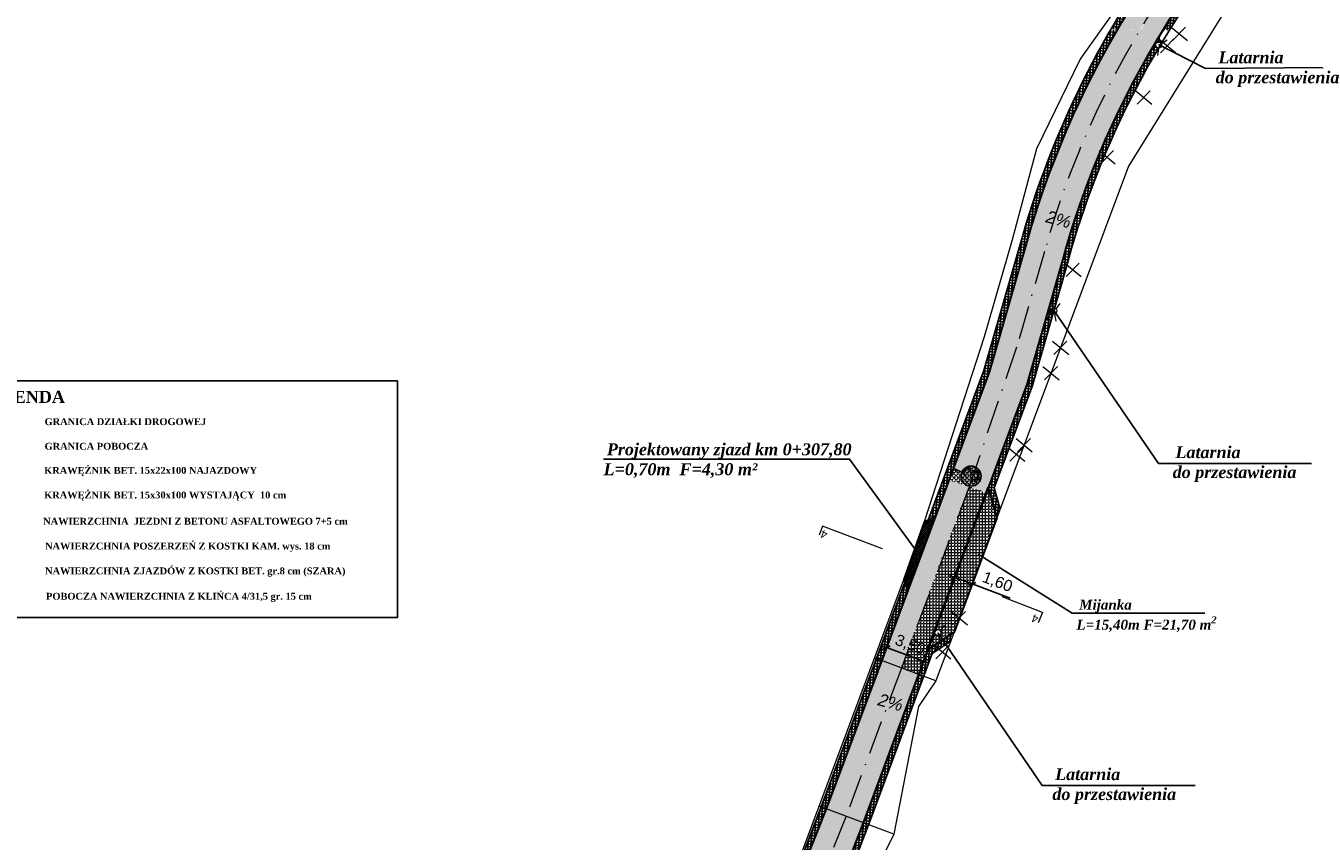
# Model space of a CAD drawing. Header units: millimetres. Extents: x 460 to 2266, y 622 to 2169.
# Tile 5 of 95: x 1715 to 1830, y 1579 to 1652. Entities that reach past the tile are written whole.
import ezdxf

# ---------------------------------------------------------------- set-up
doc = ezdxf.new("R2010")
doc.units = ezdxf.units.MM
doc.linetypes.add('KROPK3-2', pattern=[5, 3, -1, 0, -1])
doc.linetypes.add('PRZER3-1', pattern=[4, 3, -1])
for name, color, linetype, lineweight, true_color in [('drogi', 7, 'Continuous', 20, 0xd6bc51), ('GESDZI_O', 7, 'Continuous', 18, 0x0a0909), ('GESKKL_O', 7, 'PRZER3-1', 18, 0x008000)]:
    doc.layers.add(name, color=color, linetype=linetype, lineweight=lineweight, true_color=true_color)
doc.layers.add('Warstwa 1', color=220, linetype='Continuous', lineweight=20)
doc.styles.add('GEO-INFO', font='plfontwi.shx', dxfattribs={"height": 0.25})
doc.styles.get("Standard").update_dxf_attribs({"font": 'ARIAL.TTF'})
doc.dimstyles.new('ISO-25', dxfattribs={"dimtxt": 2.5, "dimasz": 2.5, "dimexe": 1.25, "dimexo": 0.625, "dimtad": 1, "dimtxsty": 'Standard', "dimcen": 2.5, "dimadec": 0, "dimazin": 0, "dimtfac": 1, "dimtmove": 0, "dimatfit": 3, "dimfxl": 1, "dimarcsym": 0})
pattern_1 = [(85, (-5553898.249666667, -5634345.26519057), (-0.2490486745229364, 0.02178893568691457), []), (175, (-5553898.249666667, -5634345.26519057), (-0.02178893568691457, -0.2490486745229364), [])]
pattern_2 = [(0, (-5553898.249666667, -5634345.26519057), (0, 0.275), [0.2, -0.07500000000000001]), (90, (-5553898.249666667, -5634345.26519057), (-0.275, 1.683889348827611e-17), [0.2, -0.07500000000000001])]

# ---------------------------------------------------------------- blocks, each defined once
blk = doc.blocks.new('_Oblique')
at = {"color": 0, "linetype": 'ByBlock', "lineweight": -2}
blk.add_line((-0.5, -0.5), (0.5, 0.5), dxfattribs=at)
blk = doc.blocks.new('*D2843')
at = {"layer": 'Defpoints', "color": 0}
for p in [(1797.77776148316, 1602.887465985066), (1799.325743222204, 1602.307611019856), (1799.325743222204, 1602.307611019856)]:
    blk.add_point(p, dxfattribs=at)
at = {"layer": 'Warstwa 1', "color": 0, "linetype": 'Continuous', "lineweight": -2}
for p, q in [((1797.997002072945, 1603.472751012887), (1798.21624266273, 1604.058036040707)), ((1799.544983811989, 1602.892896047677), (1799.764224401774, 1603.478181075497)), ((1797.309533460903, 1603.062858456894), (1799.325743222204, 1602.307611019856)), ((1799.325743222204, 1602.307611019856), (1802.696984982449, 1601.044785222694))]:
    blk.add_line(p, q, dxfattribs=at)
at = {"layer": 'Warstwa 1', "color": 0, "linetype": 'ByBlock', "lineweight": -2, "xscale": 0.5, "yscale": 0.5, "zscale": 0.5}
for p, rotation in [((1797.77776148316, 1602.887465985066), 159.4646667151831), ((1799.325743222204, 1602.307611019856), 339.4646667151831)]:
    blk.add_blockref('_Oblique', p, dxfattribs=dict(at, rotation=rotation))
at = {"layer": 'Warstwa 1', "color": 0, "lineweight": 20, "insert": (1801.561519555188, 1602.432206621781), "char_height": 2, "attachment_point": 5, "rotation": 339.46466671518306}
blk.add_mtext('{\\H0.5x;1,60}', dxfattribs=at)
blk = doc.blocks.new('*D2852')
at = {"layer": 'Defpoints', "color": 0}
for p in [(1791.282540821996, 1595.501249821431), (1794.998485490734, 1595.447009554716), (1794.561268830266, 1594.276527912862)]:
    blk.add_point(p, dxfattribs=at)
at = {"layer": 'Warstwa 1', "color": 0, "linetype": 'Continuous', "lineweight": -2}
for p, q in [((1791.501241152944, 1596.086736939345), (1792.157158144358, 1597.842705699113)), ((1791.251367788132, 1596.846691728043), (1795.466875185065, 1595.272049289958)), ((1794.779969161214, 1594.862015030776), (1795.435886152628, 1596.617983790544))]:
    blk.add_line(p, q, dxfattribs=at)
at = {"layer": 'Warstwa 1', "color": 0, "linetype": 'ByBlock', "lineweight": -2, "xscale": 0.5, "yscale": 0.5, "zscale": 0.5}
for p, rotation in [((1791.719757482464, 1596.671731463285), 159.5175455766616), ((1794.998485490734, 1595.447009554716), 339.5175455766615)]:
    blk.add_blockref('_Oblique', p, dxfattribs=dict(at, rotation=rotation))
at = {"layer": 'Warstwa 1', "color": 0, "lineweight": 20, "insert": (1793.795559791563, 1596.858103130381), "char_height": 2, "attachment_point": 5, "rotation": 339.5175455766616}
blk.add_mtext('{\\H0.5x;3,50}', dxfattribs=at)

msp = doc.modelspace()

# ---------------------------------------------------------------- hatches: boundary and pattern name
h = msp.add_hatch()
h.set_pattern_fill('ANSI37', color=141, scale=2, angle=39.99999999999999)
h.set_pattern_definition(pattern_1)
h.paths.add_polyline_path([(1814.967330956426, 1655.951432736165), (1814.372563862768, 1655.961909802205, 0.01093595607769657), (1812.442857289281, 1652.926679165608), (1813.026758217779, 1652.924608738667, -0.01099908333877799)])
h.paths.add_polyline_path([(1819.784038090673, 1655.866584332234), (1819.175829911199, 1655.877298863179, 0.01031335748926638), (1817.351800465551, 1653.21525815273), (1817.722863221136, 1652.907958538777), (1817.748171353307, 1652.907868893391, -0.01155236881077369)])
h.paths.add_polyline_path([(1817.604209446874, 1652.687120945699), (1817.00873854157, 1652.687120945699, 0.004283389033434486), (1816.292803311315, 1651.553969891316), (1816.875387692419, 1651.543707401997, -0.004361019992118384)])
h.paths.add_polyline_path([(1812.88232233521, 1652.687120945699), (1812.298367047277, 1652.687120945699, 0.00371416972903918), (1811.676971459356, 1651.635279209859), (1812.249873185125, 1651.625187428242, -0.003780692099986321)])
h = msp.add_hatch()
h.set_pattern_fill('ANSI37', color=141, scale=2, angle=39.99999999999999)
h.set_pattern_definition(pattern_1)
h.paths.add_polyline_path([(1812.220168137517, 1651.574399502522), (1811.65462734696, 1651.596784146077, 0.0633082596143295), (1803.593316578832, 1632.48670724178), (1802.875921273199, 1629.98594716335), (1803.357187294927, 1629.850342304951), (1804.074389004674, 1632.35042813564, -0.06412538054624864)])
h.paths.add_polyline_path([(1815.908313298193, 1649.95493367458, -0.4037173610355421), (1815.654016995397, 1650.218544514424, -0.7643239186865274), (1816.145235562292, 1650.352160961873, -0.0005836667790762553), (1816.238842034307, 1650.507635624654), (1815.94262936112, 1650.752947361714), (1816.033272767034, 1651.132321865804, 0.06911297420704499), (1807.441936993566, 1631.396614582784), (1806.726048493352, 1628.901107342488), (1807.207314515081, 1628.76550248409), (1807.9230208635, 1631.260375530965, -0.06566210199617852)])
h = msp.add_hatch()
h.set_pattern_fill('ANSI37', color=141, scale=2, angle=39.99999999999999)
h.set_pattern_definition(pattern_1)
h.paths.add_polyline_path([(1800.379626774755, 1621.28414109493), (1795.406923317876, 1607.971614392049), (1796.064480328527, 1608.303077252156), (1800.854853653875, 1621.127484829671), (1803.357187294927, 1629.850342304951), (1802.875921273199, 1629.98594716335)])
h.paths.add_polyline_path([(1807.207314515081, 1628.76550248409), (1806.726048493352, 1628.901107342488), (1804.181442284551, 1620.030890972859), (1800.7643647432, 1610.882963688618), (1801.526025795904, 1608.18076470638), (1801.822453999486, 1608.972109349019), (1801.289980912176, 1610.861204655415), (1804.656669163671, 1619.8742347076)])
h = msp.add_hatch()
h.set_pattern_fill('ANSI37', color=141, scale=2, angle=39.99999999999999)
h.set_pattern_definition(pattern_1)
h.paths.add_polyline_path([(1793.622936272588, 1601.766769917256), (1793.351082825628, 1602.4678807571), (1790.814312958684, 1595.67664197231), (1791.282541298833, 1595.501249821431)])
h.paths.add_polyline_path([(1791.282541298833, 1595.501249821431), (1790.814312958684, 1595.67664197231), (1789.872650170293, 1593.155697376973), (1785.887093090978, 1582.485436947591), (1786.355419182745, 1582.310507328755), (1786.358237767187, 1582.317850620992), (1790.341039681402, 1592.980737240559)])
h.paths.add_polyline_path([(1795.785036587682, 1596.123805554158), (1797.413136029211, 1597.195651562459), (1797.606967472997, 1597.95373395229), (1795.372747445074, 1596.448954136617), (1794.560138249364, 1594.273500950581), (1795.028366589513, 1594.098107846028)])
h.paths.add_polyline_path([(1795.028366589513, 1594.098107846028), (1794.560138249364, 1594.273500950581), (1793.619767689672, 1591.75601533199), (1789.63423016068, 1581.085805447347), (1790.102622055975, 1580.910851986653), (1794.08815720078, 1591.581055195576)])
h = msp.add_hatch()
h.set_pattern_fill('ANSI37', color=141, scale=2, angle=39.99999999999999)
h.set_pattern_definition(pattern_1)
h.paths.add_polyline_path([(1782.161597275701, 1572.77877000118), (1781.403038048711, 1571.56648495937), (1780.563093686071, 1569.934510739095), (1781.070306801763, 1570.105175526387), (1782.427866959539, 1572.487839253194), (1786.355316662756, 1582.310545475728), (1785.887008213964, 1582.485468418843)])
h.paths.add_polyline_path([(1790.099083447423, 1580.901378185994), (1790.102622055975, 1580.910851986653), (1789.634296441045, 1581.085780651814), (1786.150091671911, 1572.007554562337, 0.05845104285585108), (1786.097841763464, 1570.585953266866), (1786.206995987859, 1570.760397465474)])
at = {"layer": 'drogi', "lineweight": 5, "true_color": 0xf4e08b}
h = msp.add_hatch(dxfattribs=at)
h.set_pattern_fill('ANGLE', color=41)
h.set_pattern_definition(pattern_2)
edge = h.paths.add_edge_path()
edge.add_line((1817.061307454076, 1655.914546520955), (1814.967330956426, 1655.951432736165))
edge.add_arc((1857.465897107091, 1626.964815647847), 51.44270717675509, 145.7036246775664, 151.3750793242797)
edge.add_line((1812.310791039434, 1651.60966351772), (1814.364998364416, 1651.602380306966))
edge.add_arc((1854.091514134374, 1629.761268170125), 45.33464690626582, 144.7676320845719, 151.1985873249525, ccw=False)
edge = h.paths.add_edge_path()
edge.add_line((1819.175829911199, 1655.877298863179), (1817.061307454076, 1655.914546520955))
edge.add_arc((1882.785905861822, 1610.335765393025), 79.98217415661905, 145.2594148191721, 147.8330465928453)
edge.add_line((1815.080966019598, 1652.917325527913), (1817.152763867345, 1652.909979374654))
edge.add_arc((1882.785905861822, 1610.335765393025), 78.23217416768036, 144.3992908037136, 147.0297575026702, ccw=False)
edge = h.paths.add_edge_path()
edge.add_arc((1799.231791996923, 1611.898337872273), 0.8911806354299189, 258.695356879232, 360, ccw=False)
edge.add_line((1799.057097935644, 1611.024446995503), (1799.035522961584, 1610.966688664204))
edge.add_line((1799.035522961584, 1610.966688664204), (1800.605083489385, 1610.456548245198))
edge.add_line((1800.605083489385, 1610.456548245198), (1800.7643647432, 1610.882963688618))
edge.add_line((1800.7643647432, 1610.882963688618), (1804.181441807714, 1620.030890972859))
edge.add_line((1804.181442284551, 1620.030890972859), (1807.441936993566, 1631.396614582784))
edge.add_arc((1883.186717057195, 1610.192557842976), 78.6567464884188, 147.1183124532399, 164.3608973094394, ccw=False)
edge.add_line((1817.131298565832, 1652.89578297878), (1815.102431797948, 1652.931521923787))
edge.add_arc((1882.338410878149, 1610.494044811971), 79.5085934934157, 147.7410199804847, 164.401489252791)
edge.add_line((1805.758153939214, 1631.873489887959), (1803.286963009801, 1623.375175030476))
edge.add_line((1803.286963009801, 1623.375175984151), (1799.650988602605, 1612.684771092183))
edge.add_arc((1799.231791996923, 1611.898337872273), 0.8911806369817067, 359.99999893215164, 61.940812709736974, ccw=False)
h = msp.add_hatch(dxfattribs=at)
h.set_pattern_fill('ANGLE', color=41)
h.set_pattern_definition(pattern_2)
h.paths.add_polyline_path([(1805.758153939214, 1631.873489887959), (1803.286963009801, 1623.375175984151), (1799.650988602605, 1612.684771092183, -0.2770464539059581), (1800.122972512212, 1611.898337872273, -1), (1798.340611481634, 1611.898337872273, -0.1007261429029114), (1798.411499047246, 1612.246652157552), (1797.657188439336, 1612.566948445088), (1800.854853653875, 1621.127484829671), (1804.074389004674, 1632.35042813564, -0.06430609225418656), (1812.249873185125, 1651.625187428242), (1814.263936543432, 1651.589708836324, 0.0674222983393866)])
h.paths.add_polyline_path([(1799.035522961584, 1610.966688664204), (1797.273372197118, 1611.539426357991), (1791.282541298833, 1595.501249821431), (1793.016070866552, 1594.851890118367)])
at = {"layer": 'drogi', "lineweight": 25}
h = msp.add_hatch(dxfattribs=at)
h.set_pattern_fill('ANGLE', color=256, angle=45)
h.set_pattern_definition([(45, (-5553898.249666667, -5634345.26519057), (-0.1944543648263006, 0.1944543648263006), [0.2, -0.07500000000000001]), (135, (-5553898.249666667, -5634345.26519057), (-0.1944543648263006, -0.1944543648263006), [0.2, -0.07499999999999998])])
h.paths.add_polyline_path([(1800.122972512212, 1611.898337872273, -0.4583266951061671), (1799.100174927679, 1611.016930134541), (1799.076380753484, 1610.953409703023), (1797.273372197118, 1611.539426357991), (1797.657188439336, 1612.566948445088), (1798.411499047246, 1612.246652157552, -0.8169823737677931)])
at = {"layer": 'drogi', "lineweight": 5, "true_color": 0xf4e08b}
h = msp.add_hatch(dxfattribs=at)
h.set_pattern_fill('ANGLE', color=41)
h.set_pattern_definition(pattern_2)
h.paths.add_polyline_path([(1800.605083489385, 1610.456548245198), (1799.035522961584, 1610.966688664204), (1793.016070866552, 1594.851890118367), (1794.560138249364, 1594.273500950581)])
h = msp.add_hatch(dxfattribs=at)
h.set_pattern_fill('ANGLE', color=41)
h.set_pattern_definition(pattern_2)
h.paths.add_polyline_path([(1801.526025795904, 1608.18076470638), (1801.134385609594, 1609.570214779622), (1797.52524950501, 1599.817738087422), (1798.177467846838, 1599.277596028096), (1798.199608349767, 1599.300562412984)])
h.paths.add_polyline_path([(1801.134385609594, 1609.570214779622), (1800.7643647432, 1610.882963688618), (1795.372747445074, 1596.448954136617), (1796.579278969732, 1597.261570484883), (1796.642629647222, 1597.432755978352), (1796.419189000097, 1597.75979569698, -0.578674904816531), (1796.022609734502, 1597.987711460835, -1), (1796.550173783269, 1597.987711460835, -0.2668852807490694), (1796.419189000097, 1597.75979569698), (1796.642629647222, 1597.432755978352)])
h.paths.add_polyline_path([(1798.187800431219, 1599.269039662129), (1797.52524950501, 1599.817738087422), (1796.642629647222, 1597.432755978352), (1796.70276405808, 1597.344739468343), (1797.724841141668, 1598.033124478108)], flags=17)
h = msp.add_hatch(dxfattribs=at)
h.set_pattern_fill('ANGLE', color=41)
h.set_pattern_definition(pattern_2)
h.paths.add_polyline_path([(1792.075167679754, 1592.332978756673), (1793.016070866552, 1594.851890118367), (1791.282541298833, 1595.501249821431), (1790.341039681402, 1592.980737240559), (1786.358237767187, 1582.317850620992), (1786.355419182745, 1582.310507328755), (1787.890199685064, 1581.737236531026)])
h.paths.add_polyline_path([(1793.619767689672, 1591.75601533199), (1794.560138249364, 1594.273500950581), (1793.016070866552, 1594.851890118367), (1792.075167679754, 1592.332978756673), (1787.890199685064, 1581.737236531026), (1789.63423016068, 1581.085805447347)])
h.paths.add_polyline_path([(1789.631477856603, 1581.078437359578), (1789.63423016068, 1581.085805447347), (1787.890199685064, 1581.737236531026), (1783.533250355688, 1570.706060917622), (1777.255660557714, 1559.842044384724), (1778.235363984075, 1559.304387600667), (1782.564417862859, 1566.06186726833), (1785.757507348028, 1570.984660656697)])
h.paths.add_polyline_path([(1787.890199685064, 1581.737236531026), (1786.355419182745, 1582.310507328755), (1782.611085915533, 1572.554505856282), (1779.7117176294, 1567.720796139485), (1775.897344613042, 1560.541142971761), (1777.255660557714, 1559.842044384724), (1783.533250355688, 1570.706060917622)])
edge = h.paths.add_edge_path()
edge.add_ellipse((1771.627149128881, 1548.13022664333), major_axis=(-0.815957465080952, -1.474224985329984), ratio=0.7080813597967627, start_angle=-175.3508787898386, end_angle=4.6491211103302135, ccw=False)
edge.add_line((1772.3558125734, 1549.646431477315), (1777.255660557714, 1559.842045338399))
edge.add_line((1777.255660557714, 1559.842044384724), (1775.897344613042, 1560.541142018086))
edge.add_line((1775.897344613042, 1560.541142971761), (1775.888456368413, 1560.523873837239))
edge.add_line((1775.888456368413, 1560.523872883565), (1769.196574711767, 1546.812443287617))
edge.add_line((1769.196574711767, 1546.812443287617), (1770.671484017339, 1546.141676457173))
edge.add_line((1770.671484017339, 1546.141677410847), (1770.898485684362, 1546.61402276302))
edge = h.paths.add_edge_path()
edge.add_ellipse((1771.627149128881, 1548.13022664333), major_axis=(-0.815957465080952, -1.474224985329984), ratio=0.7080813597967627, start_angle=4.6491211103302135, end_angle=184.6491212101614, ccw=False)
edge.add_line((1770.898485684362, 1546.61402276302), (1770.671484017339, 1546.141677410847))
edge.add_line((1770.671484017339, 1546.141677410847), (1771.928322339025, 1545.570086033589))
edge.add_line((1771.928322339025, 1545.570086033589), (1778.336479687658, 1559.285769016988))
edge.add_line((1778.336479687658, 1559.285769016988), (1777.255660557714, 1559.842045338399))
edge.add_line((1777.255660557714, 1559.842044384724), (1772.3558125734, 1549.64643052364))
at = {"layer": 'GESKKL_O', "linetype": 'Continuous', "lineweight": 20}
h = msp.add_hatch(dxfattribs=at)
h.set_pattern_fill('ANSI37', color=30)
h.set_pattern_definition([(45, (-5553898.249666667, -5634345.26519057), (-0.08838834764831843, 0.08838834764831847), []), (135, (-5553898.249666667, -5634345.26519057), (-0.08838834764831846, -0.08838834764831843), [])])
h.paths.add_polyline_path([(1794.374214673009, 1605.68033841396), (1793.261014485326, 1602.700167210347), (1793.261014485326, 1602.700167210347), (1793.622936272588, 1601.766769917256), (1796.064480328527, 1608.303077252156), (1795.062491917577, 1607.797992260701)])
at = {"layer": 'Warstwa 1', "linetype": 'Continuous', "lineweight": 40}
h = msp.add_hatch(color=0, dxfattribs=at)
h.dxf.hatch_style = 1
h.paths.add_polyline_path([(1808.063166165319, 1633.372748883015), (1804.821785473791, 1634.69745686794), (1804.73285963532, 1634.459382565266)])
h = msp.add_hatch(color=0, dxfattribs=at)
h.dxf.hatch_style = 1
h.paths.add_polyline_path([(1793.124159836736, 1590.429157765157), (1789.882779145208, 1591.753865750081), (1789.793853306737, 1591.515791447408)])

# ---------------------------------------------------------------- linework, layer by layer
msp.add_line((1798.411499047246, 1612.246652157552), (1797.660181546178, 1612.565678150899))
at = {"color": 141, "true_color": 0xadddf7}
for points in [[(1821.941450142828, 1665.474671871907), (1817.318921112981, 1660.0972400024, 0.09460247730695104), (1803.591265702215, 1632.479373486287, 0.09460247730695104)], [(1825.403779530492, 1662.618015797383), (1820.883860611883, 1657.350950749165, 0.09450798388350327), (1807.925042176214, 1631.267606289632, 0.09450798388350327)]]:
    msp.add_lwpolyline(points, format="xyb", dxfattribs=at)
for points in [[(1803.595387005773, 1632.493924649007), (1800.379626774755, 1621.28414109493), (1795.406923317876, 1607.971614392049)], [(1807.920920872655, 1631.253055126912), (1804.656669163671, 1619.8742347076), (1801.289980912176, 1610.861204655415)], [(1801.289980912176, 1610.861204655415), (1801.822453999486, 1608.972109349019)], [(1793.351082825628, 1602.4678807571), (1789.872650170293, 1593.155697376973), (1785.890631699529, 1582.494909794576), (1782.161597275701, 1572.77877000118), (1781.403038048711, 1571.56648495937)], [(1797.422834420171, 1597.22688630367), (1795.785036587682, 1596.123805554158)], [(1795.785036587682, 1596.123805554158), (1794.08815720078, 1591.581055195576), (1790.099083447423, 1580.901378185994), (1786.206995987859, 1570.760397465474), (1786.095735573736, 1570.582587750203)]]:
    msp.add_lwpolyline(points, dxfattribs=at)
at = {"ltscale": 0.1}
msp.add_lwpolyline([(1707.967637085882, 1620.36033299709), (1748.211443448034, 1620.36033299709), (1748.211443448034, 1599.318148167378), (1707.967637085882, 1599.318148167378)], close=True, dxfattribs=at)
msp.add_circle((1799.231791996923, 1611.898337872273), 0.8911806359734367)
at = {"layer": 'GESDZI_O', "color": 6, "linetype": 'Continuous', "lineweight": 18}
for p, q in [((1817.022149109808, 1651.817142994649), (1818.467878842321, 1650.619846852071)), ((1818.302643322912, 1651.817142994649), (1817.145383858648, 1650.616708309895)), ((1815.95559313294, 1650.742211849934), (1817.401322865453, 1649.544915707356)), ((1817.236087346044, 1650.742211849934), (1816.07882788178, 1649.541777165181)), ((1813.877281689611, 1646.158243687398), (1815.323011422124, 1644.96094754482)), ((1815.157775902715, 1646.158243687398), (1814.000515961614, 1644.957809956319)), ((1810.611590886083, 1640.850474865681), (1812.057320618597, 1639.653178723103)), ((1811.89208462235, 1640.850474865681), (1810.734825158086, 1639.650041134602)), ((1807.575568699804, 1630.837214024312), (1809.021298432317, 1629.639917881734)), ((1808.856062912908, 1630.837214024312), (1807.698803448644, 1629.636779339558)), ((1806.470121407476, 1623.906164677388), (1807.915851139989, 1622.70886853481)), ((1807.75061562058, 1623.906164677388), (1806.593355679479, 1622.705729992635)), ((1805.62631704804, 1621.653544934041), (1807.072046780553, 1620.456248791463)), ((1806.906811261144, 1621.653544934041), (1805.749551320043, 1620.453110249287)), ((1803.230038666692, 1615.256440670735), (1804.675768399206, 1614.059145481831)), ((1804.510532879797, 1615.256440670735), (1803.353272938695, 1614.056006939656)), ((1802.561353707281, 1614.419840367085), (1804.007083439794, 1613.222544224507)), ((1803.841847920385, 1614.419840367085), (1802.684588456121, 1613.219405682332)), ((1797.46543934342, 1599.867270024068), (1798.911169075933, 1598.66997388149)), ((1798.745933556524, 1599.867270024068), (1797.58867409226, 1598.666835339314)), ((1795.98505785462, 1596.84022286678), (1797.430787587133, 1595.642926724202)), ((1797.265552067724, 1596.84022286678), (1796.108292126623, 1595.639788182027)), ((1796.100406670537, 1593.696534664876), (1790.659274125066, 1595.734717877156)), ((1792.370031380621, 1580.063929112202), (1785.732034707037, 1582.5433545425))]:
    msp.add_line(p, q, dxfattribs=at)
at = {"layer": 'GESDZI_O', "color": 141, "linetype": 'Continuous', "lineweight": 9, "true_color": 0xadddf7}
for p, q in [((1815.126165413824, 1649.658577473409), (1815.627382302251, 1650.125886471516)), ((1816.029746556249, 1651.117563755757), (1815.887264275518, 1650.521224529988)), ((1816.675762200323, 1650.659696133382), (1816.211856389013, 1650.346113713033)), ((1815.828906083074, 1649.290086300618), (1815.933277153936, 1649.924801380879)), ((1806.379683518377, 1627.475318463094), (1806.442675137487, 1626.86543896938)), ((1807.140857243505, 1627.257158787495), (1806.806936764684, 1626.807671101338)), ((1806.0101094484, 1625.799456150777), (1806.32833960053, 1626.406354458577)), ((1806.795217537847, 1625.684413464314), (1806.683558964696, 1626.317886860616)), ((1796.081777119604, 1598.869292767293), (1796.144768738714, 1598.259413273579)), ((1796.081777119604, 1598.869292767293), (1796.144768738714, 1598.259413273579)), ((1796.842950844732, 1598.651134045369), (1796.509030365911, 1598.201645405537)), ((1796.842950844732, 1598.651134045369), (1796.509030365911, 1598.201645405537)), ((1795.712203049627, 1597.193430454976), (1796.030433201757, 1597.800328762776)), ((1795.712203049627, 1597.193430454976), (1796.030433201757, 1597.800328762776)), ((1796.497311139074, 1597.078388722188), (1796.385652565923, 1597.711861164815)), ((1796.497311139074, 1597.078388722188), (1796.385652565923, 1597.711861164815))]:
    msp.add_line(p, q, dxfattribs=at)
at = {"layer": 'GESDZI_O', "color": 1, "linetype": 'Continuous', "lineweight": 30}
for points in [[(1822.32061436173, 1665.148736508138), (1817.707900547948, 1659.782721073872, 0.09455615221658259), (1804.072796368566, 1632.344732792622, 0.09455615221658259)], [(1825.024339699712, 1662.943630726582), (1820.494722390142, 1657.665264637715, 0.09455615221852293), (1807.443511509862, 1631.402247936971, 0.09455615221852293)]]:
    msp.add_lwpolyline(points, format="xyb", dxfattribs=at)
at = {"layer": 'GESDZI_O', "color": 5, "linetype": 'KROPK3-2', "lineweight": 13}
for points in [[(1823.696300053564, 1664.083284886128), (1819.132981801, 1658.765646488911, 0.09472117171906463), (1805.758153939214, 1631.873489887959, 0.09472117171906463)], [(1799.383339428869, 1611.897835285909), (1799.076380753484, 1610.953409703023), (1793.03535749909, 1594.826296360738), (1788.11497070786, 1581.653279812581), (1783.803651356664, 1570.824830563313), (1782.796936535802, 1569.552385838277), (1777.135746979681, 1559.903762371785), (1770.100694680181, 1545.146702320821), (1759.294927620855, 1522.487830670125), (1756.149669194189, 1516.642219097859, -0.1769282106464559), (1750.283115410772, 1512.294126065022, -0.1867421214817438), (1738.340968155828, 1512.90463403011, -1.656902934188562)]]:
    msp.add_lwpolyline(points, format="xyb", dxfattribs=at)
at = {"layer": 'GESDZI_O', "color": 3, "linetype": 'Continuous', "lineweight": 18}
for points in [[(1826.88179209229, 1661.448843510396), (1813.243415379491, 1639.461502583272), (1796.100406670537, 1593.696534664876), (1794.554971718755, 1591.406683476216), (1792.370031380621, 1580.063929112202), (1787.190557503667, 1569.57880452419), (1784.106040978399, 1565.384362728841), (1778.507621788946, 1559.197685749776), (1773.605252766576, 1548.08845761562), (1760.643605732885, 1519.740507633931), (1755.843064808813, 1511.346238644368), (1751.482916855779, 1506.720312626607), (1740.544029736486, 1508.704530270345), (1723.541449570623, 1519.220002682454), (1705.893645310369, 1530.05059483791), (1688.475037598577, 1538.859165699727), (1677.871839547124, 1541.862377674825), (1666.963704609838, 1540.460674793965), (1659.003609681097, 1534.089478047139), (1658.998345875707, 1534.062327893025)], [(1655.263186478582, 1536.039154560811), (1661.140337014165, 1541.144385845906), (1665.661798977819, 1545.421998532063), (1669.929612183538, 1546.167319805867), (1673.827098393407, 1546.449743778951), (1679.279294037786, 1546.081986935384), (1686.946665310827, 1545.553597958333), (1726.546011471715, 1523.141497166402), (1735.913587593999, 1517.003907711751), (1740.446953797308, 1514.731755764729), (1745.978906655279, 1514.222172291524), (1750.833961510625, 1515.714945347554), (1751.845790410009, 1516.279196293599), (1754.498328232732, 1518.794479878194), (1757.17575600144, 1524.493966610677), (1782.237680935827, 1573.18815758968), (1793.140996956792, 1602.378866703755), (1794.374214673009, 1605.68033841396), (1800.427442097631, 1624.304581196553), (1802.92775776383, 1632.933723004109), (1805.083724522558, 1641.010547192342), (1808.93283178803, 1648.933928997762), (1815.374591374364, 1658.003821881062)]]:
    msp.add_lwpolyline(points, dxfattribs=at)
at = {"layer": 'GESDZI_O', "color": 1, "linetype": 'Continuous', "lineweight": 30}
for points in [[(1804.076002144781, 1632.356050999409), (1800.854853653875, 1621.127484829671), (1790.341039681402, 1592.980737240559), (1786.358237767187, 1582.317850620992), (1782.427866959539, 1572.487839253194), (1779.712746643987, 1567.72251179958), (1775.888456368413, 1560.523872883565), (1756.878789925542, 1521.573736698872)], [(1807.440306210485, 1631.390929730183), (1804.181442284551, 1620.030890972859), (1793.619767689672, 1591.75601533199), (1789.631477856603, 1581.078437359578), (1785.757507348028, 1570.984660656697), (1782.665533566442, 1566.043248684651), (1778.839562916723, 1560.369040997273), (1760.179227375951, 1520.188363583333)], [(1800.7643647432, 1610.882963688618), (1801.526025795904, 1608.18076470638), (1797.724841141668, 1598.033124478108), (1795.372747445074, 1596.448954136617), (1800.7643647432, 1610.882963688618)], [(1796.064480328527, 1608.303077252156), (1795.062491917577, 1607.797992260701), (1793.261014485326, 1602.700167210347), (1793.622936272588, 1601.766769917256), (1796.064480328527, 1608.303077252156)]]:
    msp.add_lwpolyline(points, dxfattribs=at)
at = {"layer": 'GESDZI_O', "color": 5, "linetype": 'KROPK3-2', "lineweight": 13}
msp.add_lwpolyline([(1805.758153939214, 1631.873489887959), (1803.286963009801, 1623.375175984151), (1799.383339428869, 1611.897835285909)], dxfattribs=at)
at = {"layer": 'GESDZI_O', "color": 141, "linetype": 'Continuous', "lineweight": 9, "true_color": 0xadddf7}
for centre, radius in [((1815.917799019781, 1650.218544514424), 0.2637818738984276), ((1806.584298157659, 1626.593736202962), 0.2637818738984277), ((1796.286391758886, 1597.987711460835), 0.2637818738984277), ((1796.286391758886, 1597.987711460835), 0.2637818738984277)]:
    msp.add_circle(centre, radius, dxfattribs=at)
at = {"layer": 'GESKKL_O', "color": 5, "linetype": 'Continuous', "lineweight": 20}
for p, q in [((1786.030483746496, 1607.433965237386), (1785.719115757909, 1606.637489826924)), ((1805.570987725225, 1599.76502087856), (1805.212167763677, 1598.847164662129))]:
    msp.add_line(p, q, dxfattribs=at)
for points in [[(1791.358858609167, 1605.421330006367), (1786.030483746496, 1607.433965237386)], [(1805.570987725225, 1599.76502087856), (1801.998660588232, 1601.16156056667)]]:
    msp.add_lwpolyline(points, dxfattribs=at)
at = {"layer": 'Warstwa 1', "color": 0, "linetype": 'Continuous', "lineweight": 25}
for points in [[(1815.899870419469, 1650.272572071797), (1820.068257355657, 1648.123090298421), (1834.082234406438, 1648.270361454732)], [(1806.637443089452, 1626.579516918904), (1815.899739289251, 1613.022744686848), (1829.512083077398, 1613.022744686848)], [(1766.553377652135, 1613.40818455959), (1788.422088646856, 1613.40818455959), (1794.386635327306, 1605.240179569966)], [(1820.020101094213, 1599.718061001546), (1808.236170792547, 1599.718061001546), (1799.876345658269, 1604.957328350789)], [(1796.286391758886, 1597.954164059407), (1805.548687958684, 1584.397391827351), (1819.161031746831, 1584.397391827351)]]:
    msp.add_lwpolyline(points, dxfattribs=at)

# ---------------------------------------------------------------- texts
at = {"layer": 'GESKKL_O', "color": 5, "linetype": 'Continuous', "lineweight": 20, "char_height": 0.7312499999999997, "width": 1.94235459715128, "attachment_point": 1, "rotation": 157.41116117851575, "style": 'GEO-INFO'}
for insert in [(1786.255580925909, 1606.276266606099), (1805.023975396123, 1598.785971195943)]:
    msp.add_mtext('4', dxfattribs=dict(at, insert=insert))
at = {"layer": 'Warstwa 1', "color": 0, "linetype": 'Continuous', "lineweight": 40, "attachment_point": 1}
for s, insert, char_height, width in [('{\\fTimes New Roman|b0|i0|c238|p18; \\fTimes New Roman|b1|i1|c238|p18;\\H1.6667x;Latarnia \\Pdo przestawienia}', (1820.988517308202, 1649.657460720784), 0.637, 19.37690746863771), ('{\\fTimes New Roman|b1|i0|c238|p18;LEGENDA}', (1710.692187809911, 1619.477244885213), 1.0647, 12.51690663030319), ('{\\fTimes New Roman|b0|i0|c238|p18; \\fTimes New Roman|b1|i0|c238|p18;GRANICA DZIAŁKI DROGOWEJ}', (1716.607039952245, 1617.043694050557), 0.6115250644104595, 18.65151446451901), ('{\\fTimes New Roman|b0|i0|c238|p18; \\fTimes New Roman|b1|i0|c238|p18;GRANICA POBOCZA  }', (1716.607039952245, 1614.858210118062), 0.6115250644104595, 18.65151446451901), ('{\\fTimes New Roman|b0|i0|c238|p18; \\fTimes New Roman|b1|i1|c238|p18;\\H1.3889x;Projektowany zjazd km 0+307,80\\PL=0,70m  F=4,30 m²}', (1766.553377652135, 1614.812824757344), 0.7644000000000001, 23.25228896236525), ('{\\fTimes New Roman|b0|i0|c238|p18; \\fTimes New Roman|b1|i1|c238|p18;\\H1.6667x;Latarnia \\Pdo przestawienia}', (1817.167551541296, 1614.557115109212), 0.637, 19.37690746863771), ('{\\fTimes New Roman|b1|i0|c238|p18; KRAWĘŻNIK BET. 15x22x100 NAJAZDOWY}', (1716.566880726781, 1612.712759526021), 0.6115250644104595, 21.90522815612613), ('{\\fTimes New Roman|b1|i0|c238|p18; KRAWĘŻNIK BET. 15x30x100 WYSTAJĄCY  10 cm}', (1716.566880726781, 1610.527275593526), 0.6115250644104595, 21.90522815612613), ('{\\fTimes New Roman|b1|i0|c238|p18;NAWIERZCHNIA  JEZDNI Z BETONU ASFALTOWEGO 7+5 cm}', (1716.71146585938, 1608.193216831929), 0.6115250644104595, 29.73731390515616), ('{\\fTimes New Roman|b1|i0|c238|p18;NAWIERZCHNIA POSZERZEŃ Z KOSTKI KAM. wys. 18 cm }', (1716.879622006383, 1605.985336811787), 0.6115250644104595, 29.27721899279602), ('{\\fTimes New Roman|b1|i0|c238|p18;NAWIERZCHNIA ZJAZDÓW Z KOSTKI BET. gr.8 cm (SZARA)}', (1716.880697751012, 1603.775311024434), 0.6115250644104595, 29.27721899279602), ('{\\fTimes New Roman|b1|i0|c238|p18;POBOCZA NAWIERZCHNIA Z KLIŃCA 4/31,5 gr. 15 cm}', (1716.967796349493, 1601.522360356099), 0.6115250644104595, 29.27721899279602), ('\\A1;{\\fTimes New Roman|b0|i0|c238|p18; \\fTimes New Roman|b1|i1|c238|p18;\\H1.3889x;Mijanka \\PL=15,40m F=21,70 m\\H0.7x;\\S2^ ;}', (1808.606382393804, 1600.908423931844), 0.637, 19.37690746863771), ('{\\fTimes New Roman|b0|i0|c238|p18; \\fTimes New Roman|b1|i1|c238|p18;\\H1.6667x;Latarnia \\Pdo przestawienia}', (1806.46894791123, 1585.931763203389), 0.637, 19.37690746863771)]:
    msp.add_mtext(s, dxfattribs=dict(at, insert=insert, char_height=char_height, width=width))
at = {"layer": 'Warstwa 1', "color": 0, "linetype": 'Continuous', "lineweight": 40}
for s, insert, char_height, width, attachment_point, rotation in [('{\\fArial|b0|i1|c238|p34;\\H1.076x;2%}', (1805.800961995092, 1634.479447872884, 69.84322739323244), 1.019759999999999, 16.2564687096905, 7, 344.82259235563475), ('{\\fArial|b0|i1|c238|p34;\\H1.076x;3}', (1798.378252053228, 1611.673914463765), 1.365, 21.76010020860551, 1, 76.30676742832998), ('{\\fArial|b0|i1|c238|p34;\\H1.076x;2%}', (1790.861955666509, 1591.535856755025, 69.84322739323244), 1.019759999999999, 16.2564687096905, 7, 344.82259235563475)]:
    msp.add_mtext(s, dxfattribs=dict(at, insert=insert, char_height=char_height, width=width, attachment_point=attachment_point, rotation=rotation))

# ---------------------------------------------------------------- dimensions: what is measured, and where the dimension line sits
at = {"layer": 'Warstwa 1', "color": 0, "linetype": 'Continuous', "lineweight": 20}
dim = msp.add_aligned_dim(p1=(1797.77776148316, 1602.887465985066), p2=(1799.325743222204, 1602.307611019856), distance=0, text='{\\H0.5x;1,60}', dimstyle='ISO-25', override={"dimtxt": 2, "dimasz": 0.5, "dimgap": 0.3, "dimtxsty": 'Standard', "dimblk1": 'Oblique', "dimblk2": 'Oblique', "dimsah": 1, "dimdle": 0.5}, dxfattribs=at)
dim.commit()
dim.dimension.update_dxf_attribs({"geometry": '*D2843', "text_midpoint": (1801.561519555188, 1602.432206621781)})
dim = msp.add_linear_dim(base=(1794.998485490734, 1595.447009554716), p1=(1791.282540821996, 1595.501249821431), p2=(1794.561268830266, 1594.276527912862), angle=339.51754557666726, text='{\\H0.5x;3,50}', dimstyle='ISO-25', override={"dimtxt": 2, "dimasz": 0.5, "dimgap": 0.3, "dimtxsty": 'Standard', "dimblk1": 'Oblique', "dimblk2": 'Oblique', "dimsah": 1, "dimdle": 0.5}, dxfattribs=at)
dim.commit()
dim.dimension.update_dxf_attribs({"geometry": '*D2852', "text_midpoint": (1793.480297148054, 1596.014107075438), "dimtype": 161})

doc.saveas('drawing.dxf')
